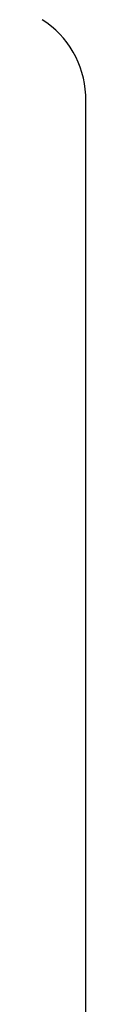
# Model space of a CAD drawing. Header units: inches. Extents: x 0.4 to 16.8, y 0 to 10.8.
# Tile 98 of 104: x 14.78242 to 14.78474, y 8.39372 to 8.44624. Entities that reach past the tile are written whole.
import ezdxf

# ---------------------------------------------------------------- set-up
doc = ezdxf.new("R2010")
doc.units = ezdxf.units.IN
doc.header["$MEASUREMENT"] = 0

msp = doc.modelspace()

# ---------------------------------------------------------------- linework, layer by layer
at = {"color": 7, "linetype": 'Continuous'}
msp.add_line((14.7847421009, 8.3018465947), (14.7847421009, 8.4422230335), dxfattribs=at)
msp.add_line((14.7847421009, 8.3018465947), (14.7847421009, 8.4422230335), dxfattribs=at)
msp.add_arc((14.7797053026, 8.4419938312), 0.0050420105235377, 2.6054784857, 57.3945216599, dxfattribs=at)
msp.add_arc((14.7797053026, 8.4419938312), 0.0050420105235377, 2.6054784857, 57.3945216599, dxfattribs=at)

doc.saveas('drawing.dxf')
